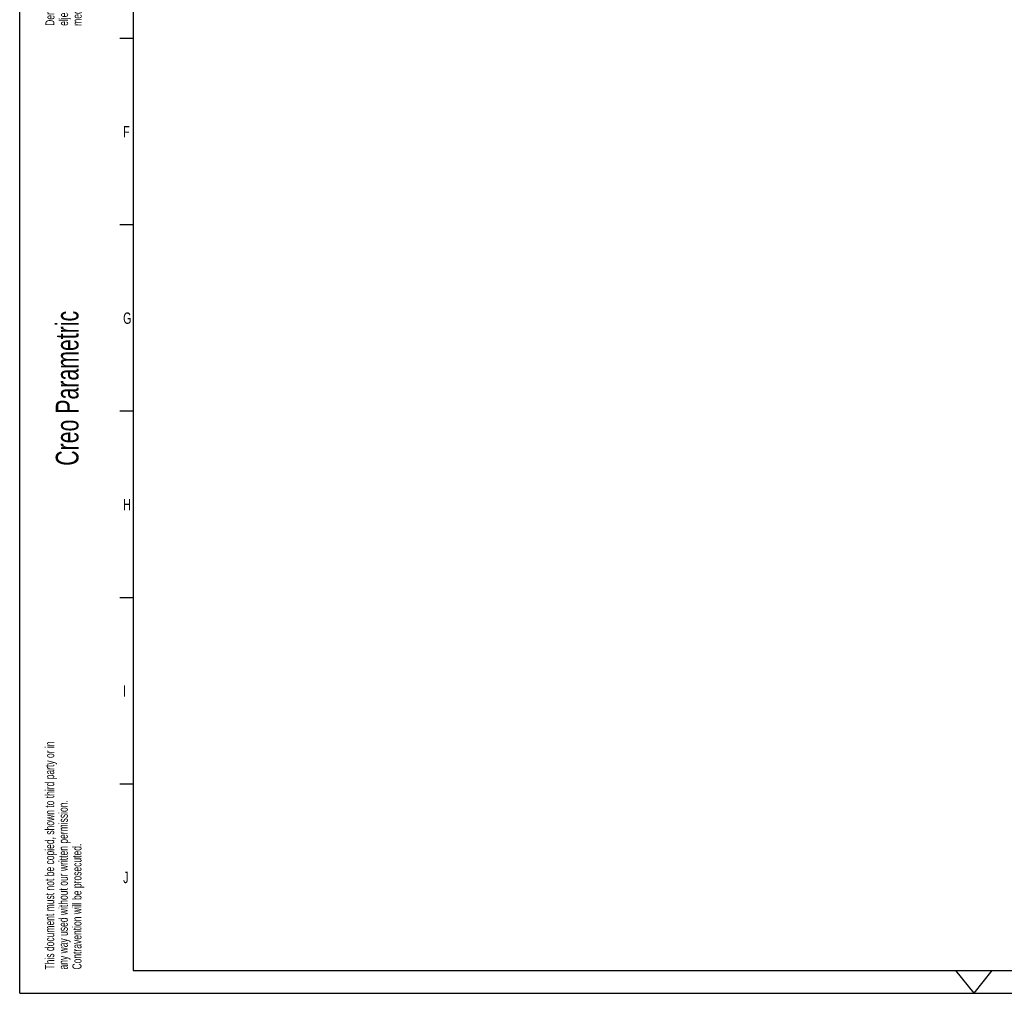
# Model space of a CAD drawing. Extents: x 0 to 594, y 0 to 420.
# Tile 1 of 11: x 0 to 217, y 0 to 214. Entities that reach past the tile are written whole.
import ezdxf

# ---------------------------------------------------------------- set-up
doc = ezdxf.new("R2010")
doc.units = 0
doc.header["$LTSCALE"] = 32.67
doc.layers.add('PR4000-125_DXF_FORMAT', color=7, linetype='CONTINUOUS')
doc.styles.get("Standard").update_dxf_attribs({"font": 'txt', "width": 0.7})
doc.styles.add('TEXTSTYLE_2', font='txt', dxfattribs={"width": 0.7})

# ---------------------------------------------------------------- blocks, each defined once
blk = doc.blocks.new('SQS_LAGTEXT_BL0', base_point=(6.83, 146.28))
at = {"layer": 'PR4000-125_DXF_FORMAT', "color": 1, "linetype": 'CONTINUOUS'}
for q in [(0, 4.45), (4.76, 0)]:
    blk.add_line((0, -0.01), q, dxfattribs=at)
at = {"layer": 'PR4000-125_DXF_FORMAT', "color": 2, "linetype": 'CONTINUOUS', "style": 'TEXTSTYLE_2', "width": 0.7}
for s, height, p in [('Denna ritning får ej utan vårt medgivande kopieras, eller', 2, (7.65, 212.77)), ('eljest obehörigen användas. Överträdelse härav beivras', 2, (10.65, 212.77)), ('med stöd av gällande lag.', 2, (13.65, 212.77)), ('Creo Parametric', 5, (12.94, 116.02)), ('This document must not be copied, shown to third party or in', 2, (7.59, 5.22)), ('any way used without our written permission.', 2, (10.59, 5.22)), ('Contravention will be prosecuted.', 2, (13.59, 5.22))]:
    blk.add_text(s, height=height, rotation=90, dxfattribs=at).set_placement(p)

msp = doc.modelspace()

# ---------------------------------------------------------------- linework, layer by layer
at = {"layer": 'PR4000-125_DXF_FORMAT', "color": 7, "linetype": 'CONTINUOUS'}
for p, q in [((0, 0), (0, 420)), ((25, 415), (25, 5)), ((25, 210), (22, 210)), ((25, 169), (22, 169)), ((25, 128), (22, 128)), ((25, 87), (22, 87)), ((25, 46), (22, 46)), ((25, 5), (589, 5)), ((210, 0), (206, 5)), ((210, 0), (214, 5)), ((0, 0), (594, 0))]:
    msp.add_line(p, q, dxfattribs=at)

# ---------------------------------------------------------------- block references
at = {"layer": 'PR4000-125_DXF_FORMAT', "color": 2, "linetype": 'CONTINUOUS'}
msp.add_blockref('SQS_LAGTEXT_BL0', (6.83, 146.28), dxfattribs=at)

# ---------------------------------------------------------------- texts
at = {"layer": 'PR4000-125_DXF_FORMAT', "color": 2, "linetype": 'CONTINUOUS', "char_height": 2.5, "attachment_point": 1}
for s, insert, width in [('F', (22.77, 190.73), 2.6786), ('G', (22.77, 149.73), 2.9464), ('H', (22.77, 108.73), 2.9464), ('I', (22.77, 67.73), 2.4107), ('J', (22.77, 26.73), 2.4107)]:
    msp.add_mtext(s, dxfattribs=dict(at, insert=insert, width=width))

doc.saveas('drawing.dxf')
